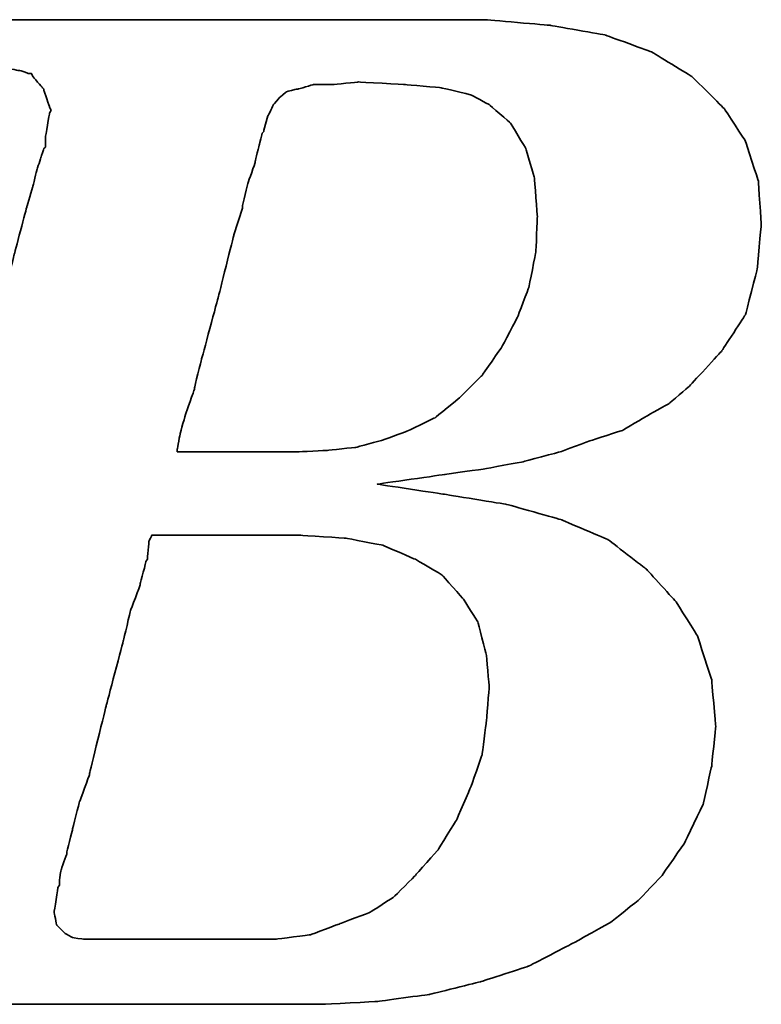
# Model space of a CAD drawing. Header units: millimetres. Extents: x 4 to 414, y 108 to 241.
# Tile 31 of 52: x 306.87 to 308.83, y 141.71 to 144.31. Entities that reach past the tile are written whole.
import ezdxf

# ---------------------------------------------------------------- set-up
doc = ezdxf.new("R2010")
doc.units = ezdxf.units.MM
doc.header["$LTSCALE"] = 0.15
doc.layers.add('DIM', color=4, linetype='CONTINUOUS')
doc.layers.add('layer 1', color=7, linetype='CONTINUOUS')

# ---------------------------------------------------------------- blocks, each defined once
blk = doc.blocks.new('TBI MOTION logo(完整正式版)')
at = {"layer": 'layer 1', "color": 22, "lineweight": 35}
for points, knots in [([(-64.65375, -6.86375), (-64.65375, -6.86375), (-64.84375, -7.29625), (-64.84375, -7.29625), (-64.84375, -7.29625), (-64.84375, -7.29625), (-64.86875, -7.34375), (-64.86875, -7.34375), (-64.86875, -7.34375), (-64.86875, -7.34375), (-64.86875, -7.36875), (-64.86875, -7.36875), (-64.86875, -7.36875), (-64.86875, -7.36875), (-65.15375, -7.65375), (-65.15375, -7.65375), (-65.15375, -7.65375), (-65.15375, -7.65375), (-65.17875, -7.65375), (-65.17875, -7.65375), (-65.17875, -7.65375), (-65.17875, -7.65375), (-65.20375, -7.67875), (-65.20375, -7.67875), (-65.20375, -7.67875), (-65.20375, -7.67875), (-65.58875, -7.87125), (-65.58875, -7.87125), (-65.58875, -7.87125), (-65.58875, -7.87125), (-65.63375, -7.87125), (-65.63375, -7.87125), (-65.63375, -7.87125), (-65.63375, -7.87125), (-65.65875, -7.89375), (-65.65875, -7.89375), (-65.65875, -7.89375), (-65.65875, -7.89375), (-66.09375, -7.94375), (-66.09375, -7.94375), (-66.09375, -7.94375), (-66.09375, -7.94375), (-66.11375, -7.94375), (-66.11375, -7.94375), (-66.11375, -7.94375), (-66.11375, -7.94375), (-66.16375, -7.94375), (-66.16375, -7.94375), (-66.16375, -7.94375), (-66.16375, -7.94375), (-66.30875, -7.94375), (-66.30875, -7.94375), (-66.30875, -7.94375), (-66.30875, -7.94375), (-66.69375, -7.94375), (-66.69375, -7.94375), (-66.69375, -7.94375), (-66.69375, -7.94375), (-67.07375, -7.94375), (-67.07375, -7.94375), (-67.07375, -7.94375), (-67.07375, -7.94375), (-67.12375, -7.94375), (-67.12375, -7.94375), (-67.12375, -7.94375), (-67.12375, -7.94375), (-67.12375, -7.96625), (-67.12375, -7.96625), (-67.12375, -7.96625), (-67.12375, -7.96625), (-67.14875, -7.99125), (-67.14875, -7.99125), (-67.14875, -7.99125), (-67.14875, -7.99125), (-67.24375, -8.34875), (-67.24375, -8.34875), (-67.24375, -8.34875), (-67.24375, -8.34875), (-67.31375, -8.68625), (-67.31375, -8.68625), (-67.31375, -8.68625), (-67.31375, -8.68625), (-67.26875, -8.68625), (-67.26875, -8.68625), (-67.26875, -8.68625), (-67.26875, -8.68625), (-67.07375, -8.68625), (-67.07375, -8.68625), (-67.07375, -8.68625), (-67.07375, -8.68625), (-66.54875, -8.68625), (-66.54875, -8.68625), (-66.54875, -8.68625), (-66.54875, -8.68625), (-65.82625, -8.68625), (-65.82625, -8.68625), (-65.82625, -8.68625), (-65.82625, -8.68625), (-65.01375, -8.68625), (-65.01375, -8.68625), (-65.01375, -8.68625), (-65.01375, -8.68625), (-64.05375, -8.68625), (-64.05375, -8.68625), (-64.05375, -8.68625), (-64.05375, -8.68625), (-62.08375, -8.68625), (-62.08375, -8.68625), (-62.08375, -8.68625), (-62.08375, -8.68625), (-60.06875, -8.68625), (-60.06875, -8.68625), (-60.06875, -8.68625), (-60.06875, -8.68625), (-59.10875, -8.68625), (-59.10875, -8.68625), (-59.10875, -8.68625), (-59.10875, -8.68625), (-58.29375, -8.68625), (-58.29375, -8.68625), (-58.29375, -8.68625), (-58.29375, -8.68625), (-57.57375, -8.68625), (-57.57375, -8.68625), (-57.57375, -8.68625), (-57.57375, -8.68625), (-57.04875, -8.68625), (-57.04875, -8.68625), (-57.04875, -8.68625), (-57.04875, -8.68625), (-56.85375, -8.68625), (-56.85375, -8.68625), (-56.85375, -8.68625), (-56.85375, -8.68625), (-56.70875, -8.68625), (-56.70875, -8.68625), (-56.70875, -8.68625), (-56.70875, -8.68625), (-56.61375, -8.68625), (-56.61375, -8.68625), (-56.61375, -8.68625), (-56.61375, -8.68625), (-56.56875, -8.68625), (-56.56875, -8.68625), (-56.56875, -8.68625), (-56.56875, -8.68625), (-55.65375, -8.63875), (-55.65375, -8.63875), (-55.65375, -8.63875), (-55.65375, -8.63875), (-54.76875, -8.51875), (-54.76875, -8.51875), (-54.76875, -8.51875), (-54.76875, -8.51875), (-53.90375, -8.30375), (-53.90375, -8.30375), (-53.90375, -8.30375), (-53.90375, -8.30375), (-53.08875, -8.03875), (-53.08875, -8.03875), (-53.08875, -8.03875), (-53.08875, -8.03875), (-52.34375, -7.65375), (-52.34375, -7.65375), (-52.34375, -7.65375), (-52.34375, -7.65375), (-51.69875, -7.29625), (-51.69875, -7.29625), (-51.69875, -7.29625), (-51.69875, -7.29625), (-51.21875, -6.91125), (-51.21875, -6.91125), (-51.21875, -6.91125), (-51.21875, -6.91125), (-50.83375, -6.50375), (-50.83375, -6.50375), (-50.83375, -6.50375), (-50.83375, -6.50375), (-50.44875, -5.94875), (-50.44875, -5.94875), (-50.44875, -5.94875), (-50.44875, -5.94875), (-50.13875, -5.30375), (-50.13875, -5.30375), (-50.13875, -5.30375), (-50.13875, -5.30375), (-49.99375, -4.65375), (-49.99375, -4.65375), (-49.99375, -4.65375), (-49.99375, -4.65375), (-49.92375, -3.98375), (-49.92375, -3.98375), (-49.92375, -3.98375), (-49.92375, -3.98375), (-49.99375, -3.19374), (-49.99375, -3.19374), (-49.99375, -3.19374), (-49.99375, -3.19374), (-50.23374, -2.44874), (-50.23374, -2.44874), (-50.23374, -2.44874), (-50.23374, -2.44874), (-50.59375, -1.87374), (-50.59375, -1.87374), (-50.59375, -1.87374), (-50.59375, -1.87374), (-51.09875, -1.31874), (-51.09875, -1.31874), (-51.09875, -1.31874), (-51.09875, -1.31874), (-51.74375, -0.81875), (-51.74375, -0.81875), (-51.74375, -0.81875), (-51.74375, -0.81875), (-52.53875, -0.48125), (-52.53875, -0.48125), (-52.53875, -0.48125), (-52.53875, -0.48125), (-53.47375, -0.21875), (-53.47375, -0.21875), (-53.47375, -0.21875), (-53.47375, -0.21875), (-54.52875, -0.04874), (-54.52875, -0.04874), (-54.52875, -0.04874), (-54.52875, -0.04874), (-55.65375, 0.12125), (-55.65375, 0.12125), (-55.65375, 0.12125), (-55.65375, 0.12125), (-54.50375, 0.28624), (-54.50375, 0.28624), (-54.50375, 0.28624), (-54.50375, 0.28624), (-53.83375, 0.38124), (-53.83375, 0.38124), (-53.83375, 0.38124), (-53.83375, 0.38124), (-53.18375, 0.50125), (-53.18375, 0.50125), (-53.18375, 0.50125), (-53.18375, 0.50125), (-52.55875, 0.66874), (-52.55875, 0.66874), (-52.55875, 0.66874), (-52.55875, 0.66874), (-52.03375, 0.86124), (-52.03375, 0.86124), (-52.03375, 0.86124), (-52.03375, 0.86124), (-51.50374, 1.03124), (-51.50374, 1.03124), (-51.50374, 1.03124), (-51.50374, 1.03124), (-51.09875, 1.27125), (-51.09875, 1.27125), (-51.09875, 1.27125), (-51.09875, 1.27125), (-50.71375, 1.48624), (-50.71375, 1.48624), (-50.71375, 1.48624), (-50.71375, 1.48624), (-50.37625, 1.77625), (-50.37625, 1.77625), (-50.37625, 1.77625), (-50.37625, 1.77625), (-49.82375, 2.37625), (-49.82375, 2.37625), (-49.82375, 2.37625), (-49.82375, 2.37625), (-49.41875, 2.99625), (-49.41875, 2.99625), (-49.41875, 2.99625), (-49.41875, 2.99625), (-49.22375, 3.76625), (-49.22375, 3.76625), (-49.22375, 3.76625), (-49.22375, 3.76625), (-49.15375, 4.50874), (-49.15375, 4.50874), (-49.15375, 4.50874), (-49.15375, 4.50874), (-49.20375, 5.25125), (-49.20375, 5.25125), (-49.20375, 5.25125), (-49.20375, 5.25125), (-49.41875, 5.92625), (-49.41875, 5.92625), (-49.41875, 5.92625), (-49.41875, 5.92625), (-49.77875, 6.47625), (-49.77875, 6.47625), (-49.77875, 6.47625), (-49.77875, 6.47625), (-50.33125, 7.02624), (-50.33125, 7.02624), (-50.33125, 7.02624), (-50.33125, 7.02624), (-51.00125, 7.43625), (-51.00125, 7.43625), (-51.00125, 7.43625), (-51.00125, 7.43625), (-51.79375, 7.72625), (-51.79375, 7.72625), (-51.79375, 7.72625), (-51.79375, 7.72625), (-52.72875, 7.89124), (-52.72875, 7.89124), (-52.72875, 7.89124), (-52.72875, 7.89124), (-53.83375, 7.98625), (-53.83375, 7.98625), (-53.83375, 7.98625), (-53.83375, 7.98625), (-53.92875, 7.98625), (-53.92875, 7.98625), (-53.92875, 7.98625), (-53.92875, 7.98625), (-54.26375, 7.98625), (-54.26375, 7.98625), (-54.26375, 7.98625), (-54.26375, 7.98625), (-54.74375, 7.98625), (-54.74375, 7.98625), (-54.74375, 7.98625), (-54.74375, 7.98625), (-55.36875, 7.98625), (-55.36875, 7.98625), (-55.36875, 7.98625), (-55.36875, 7.98625), (-56.13375, 7.98625), (-56.13375, 7.98625), (-56.13375, 7.98625), (-56.13375, 7.98625), (-56.94875, 7.98625), (-56.94875, 7.98625), (-56.94875, 7.98625), (-56.94875, 7.98625), (-58.77625, 7.98625), (-58.77625, 7.98625), (-58.77625, 7.98625), (-58.77625, 7.98625), (-60.59875, 7.98625), (-60.59875, 7.98625), (-60.59875, 7.98625), (-60.59875, 7.98625), (-61.41375, 7.98625), (-61.41375, 7.98625), (-61.41375, 7.98625), (-61.41375, 7.98625), (-62.17875, 7.98625), (-62.17875, 7.98625), (-62.17875, 7.98625), (-62.17875, 7.98625), (-62.80375, 7.98625), (-62.80375, 7.98625), (-62.80375, 7.98625), (-62.80375, 7.98625), (-63.30625, 7.98625), (-63.30625, 7.98625), (-63.30625, 7.98625), (-63.30625, 7.98625), (-63.57375, 7.98625), (-63.57375, 7.98625), (-63.57375, 7.98625), (-63.57375, 7.98625), (-63.57375, 7.96375), (-63.57375, 7.96375), (-63.57375, 7.96375), (-63.57375, 7.96375), (-63.59875, 7.94125), (-63.59875, 7.94125), (-63.59875, 7.94125), (-63.59875, 7.94125), (-63.69375, 7.55625), (-63.69375, 7.55625), (-63.69375, 7.55625), (-63.69375, 7.55625), (-63.76375, 7.24624), (-63.76375, 7.24624), (-63.76375, 7.24624), (-63.76375, 7.24624), (-63.23875, 7.24624), (-63.23875, 7.24624), (-63.23875, 7.24624), (-63.23875, 7.24624), (-62.75875, 7.24624), (-62.75875, 7.24624), (-62.75875, 7.24624), (-62.75875, 7.24624), (-62.61125, 7.24624), (-62.61125, 7.24624), (-62.61125, 7.24624), (-62.61125, 7.24624), (-62.56625, 7.24624), (-62.56625, 7.24624), (-62.56625, 7.24624), (-62.56625, 7.24624), (-62.22875, 7.24624), (-62.22875, 7.24624), (-62.22875, 7.24624), (-62.22875, 7.24624), (-62.20375, 7.24624), (-62.20375, 7.24624), (-62.20375, 7.24624), (-62.20375, 7.24624), (-62.17875, 7.21875), (-62.17875, 7.21875), (-62.17875, 7.21875), (-62.17875, 7.21875), (-61.96375, 7.17125), (-61.96375, 7.17125), (-61.96375, 7.17125), (-61.96375, 7.17125), (-61.72375, 7.12624), (-61.72375, 7.12624), (-61.72375, 7.12624), (-61.72375, 7.12624), (-61.70375, 7.12624), (-61.70375, 7.12624), (-61.70375, 7.12624), (-61.70375, 7.12624), (-61.55875, 7.07624), (-61.55875, 7.07624), (-61.55875, 7.07624), (-61.55875, 7.07624), (-61.50875, 7.07624), (-61.50875, 7.07624), (-61.50875, 7.07624), (-61.50875, 7.07624), (-61.48375, 7.02624), (-61.48375, 7.02624), (-61.48375, 7.02624), (-61.48375, 7.02624), (-61.31875, 6.83375), (-61.31875, 6.83375), (-61.31875, 6.83375), (-61.31875, 6.83375), (-61.29375, 6.81125), (-61.29375, 6.81125), (-61.29375, 6.81125), (-61.29375, 6.81125), (-61.29375, 6.78625), (-61.29375, 6.78625), (-61.29375, 6.78625), (-61.29375, 6.78625), (-61.19875, 6.50124), (-61.19875, 6.50124), (-61.19875, 6.50124), (-61.19875, 6.50124), (-61.17375, 6.45124), (-61.17375, 6.45124), (-61.17375, 6.45124), (-61.17375, 6.45124), (-61.19875, 6.40625), (-61.19875, 6.40625), (-61.19875, 6.40625), (-61.19875, 6.40625), (-61.26875, 5.99624), (-61.26875, 5.99624), (-61.26875, 5.99624), (-61.26875, 5.99624), (-61.26875, 5.85125), (-61.26875, 5.85125), (-61.26875, 5.85125), (-61.26875, 5.85125), (-61.26875, 5.82625), (-61.26875, 5.82625), (-61.26875, 5.82625), (-61.26875, 5.82625), (-61.29375, 5.80625), (-61.29375, 5.80625), (-61.29375, 5.80625), (-61.29375, 5.80625), (-61.34125, 5.66125), (-61.34125, 5.66125), (-61.34125, 5.66125), (-61.34125, 5.66125), (-61.41375, 5.44625), (-61.41375, 5.44625), (-61.41375, 5.44625), (-61.41375, 5.44625), (-61.48375, 5.15625), (-61.48375, 5.15625), (-61.48375, 5.15625), (-61.48375, 5.15625), (-61.58375, 4.82124), (-61.58375, 4.82124), (-61.58375, 4.82124), (-61.58375, 4.82124), (-61.79875, 4.00375), (-61.79875, 4.00375), (-61.79875, 4.00375), (-61.79875, 4.00375), (-62.05875, 2.99625), (-62.05875, 2.99625), (-62.05875, 2.99625), (-62.05875, 2.99625), (-62.34875, 1.91625), (-62.34875, 1.91625), (-62.34875, 1.91625), (-62.34875, 1.91625), (-62.97375, -0.41124), (-62.97375, -0.41124), (-62.97375, -0.41124), (-62.97375, -0.41124), (-63.59875, -2.75875), (-63.59875, -2.75875), (-63.59875, -2.75875), (-63.59875, -2.75875), (-63.88375, -3.86374), (-63.88375, -3.86374), (-63.88375, -3.86374), (-63.88375, -3.86374), (-64.14875, -4.82374), (-64.14875, -4.82374), (-64.14875, -4.82374), (-64.14875, -4.82374), (-64.36375, -5.64125), (-64.36375, -5.64125), (-64.36375, -5.64125), (-64.36375, -5.64125), (-64.43625, -5.97625), (-64.43625, -5.97625), (-64.43625, -5.97625), (-64.43625, -5.97625), (-64.50875, -6.28625), (-64.50875, -6.28625), (-64.50875, -6.28625), (-64.50875, -6.28625), (-64.50875, -6.30875), (-64.50875, -6.30875), (-64.50875, -6.30875), (-64.50875, -6.30875), (-64.57875, -6.50375), (-64.57875, -6.50375), (-64.57875, -6.50375), (-64.57875, -6.50375), (-64.62875, -6.69625), (-64.62875, -6.69625), (-64.62875, -6.69625), (-64.62875, -6.69625), (-64.62875, -6.76875), (-64.62875, -6.76875), (-64.62875, -6.76875), (-64.62875, -6.76875), (-64.62875, -6.81375), (-64.62875, -6.81375), (-64.62875, -6.81375), (-64.62875, -6.81375), (-64.62875, -6.83875), (-64.62875, -6.83875), (-64.62875, -6.83875), (-64.62875, -6.83875), (-64.65375, -6.86375), (-64.65375, -6.86375)], [0, 0, 0, 0, 0.00719424, 0.00719424, 0.00719424, 0.00719425, 0.01438849, 0.01438849, 0.01438849, 0.0143885, 0.02158273, 0.02158273, 0.02158273, 0.02158274, 0.02877698, 0.02877698, 0.02877698, 0.02877699, 0.03597122, 0.03597122, 0.03597122, 0.03597123, 0.04316547, 0.04316547, 0.04316547, 0.04316548, 0.05035971, 0.05035971, 0.05035971, 0.05035972, 0.05755396, 0.05755396, 0.05755396, 0.05755397, 0.0647482, 0.0647482, 0.0647482, 0.06474821, 0.07194245, 0.07194245, 0.07194245, 0.07194246, 0.07913669, 0.07913669, 0.07913669, 0.0791367, 0.08633094, 0.08633094, 0.08633094, 0.08633095, 0.09352518, 0.09352518, 0.09352518, 0.09352519, 0.10071942, 0.10071942, 0.10071942, 0.10071943, 0.10791367, 0.10791367, 0.10791367, 0.10791368, 0.11510791, 0.11510791, 0.11510791, 0.11510792, 0.12230216, 0.12230216, 0.12230216, 0.12230217, 0.1294964, 0.1294964, 0.1294964, 0.12949641, 0.13669065, 0.13669065, 0.13669065, 0.13669066, 0.14388489, 0.14388489, 0.14388489, 0.1438849, 0.15107914, 0.15107914, 0.15107914, 0.15107915, 0.15827338, 0.15827338, 0.15827338, 0.15827339, 0.16546763, 0.16546763, 0.16546763, 0.16546764, 0.17266187, 0.17266187, 0.17266187, 0.17266188, 0.17985612, 0.17985612, 0.17985612, 0.17985613, 0.18705036, 0.18705036, 0.18705036, 0.18705037, 0.1942446, 0.1942446, 0.1942446, 0.19424461, 0.20143885, 0.20143885, 0.20143885, 0.20143886, 0.20863309, 0.20863309, 0.20863309, 0.2086331, 0.21582734, 0.21582734, 0.21582734, 0.21582735, 0.22302158, 0.22302158, 0.22302158, 0.22302159, 0.23021583, 0.23021583, 0.23021583, 0.23021584, 0.23741007, 0.23741007, 0.23741007, 0.23741008, 0.24460432, 0.24460432, 0.24460432, 0.24460433, 0.25179856, 0.25179856, 0.25179856, 0.25179857, 0.25899281, 0.25899281, 0.25899281, 0.25899282, 0.26618705, 0.26618705, 0.26618705, 0.26618706, 0.27338129, 0.27338129, 0.27338129, 0.2733813, 0.28057554, 0.28057554, 0.28057554, 0.28057555, 0.28776978, 0.28776978, 0.28776978, 0.28776979, 0.29496403, 0.29496403, 0.29496403, 0.29496404, 0.30215827, 0.30215827, 0.30215827, 0.30215828, 0.30935252, 0.30935252, 0.30935252, 0.30935253, 0.31654676, 0.31654676, 0.31654676, 0.31654677, 0.32374101, 0.32374101, 0.32374101, 0.32374102, 0.33093525, 0.33093525, 0.33093525, 0.33093526, 0.3381295, 0.3381295, 0.3381295, 0.33812951, 0.34532374, 0.34532374, 0.34532374, 0.34532375, 0.35251799, 0.35251799, 0.35251799, 0.352518, 0.35971223, 0.35971223, 0.35971223, 0.35971224, 0.36690647, 0.36690647, 0.36690647, 0.36690648, 0.37410072, 0.37410072, 0.37410072, 0.37410073, 0.38129496, 0.38129496, 0.38129496, 0.38129497, 0.38848921, 0.38848921, 0.38848921, 0.38848922, 0.39568345, 0.39568345, 0.39568345, 0.39568346, 0.4028777, 0.4028777, 0.4028777, 0.40287771, 0.41007194, 0.41007194, 0.41007194, 0.41007195, 0.41726619, 0.41726619, 0.41726619, 0.4172662, 0.42446043, 0.42446043, 0.42446043, 0.42446044, 0.43165468, 0.43165468, 0.43165468, 0.43165469, 0.43884892, 0.43884892, 0.43884892, 0.43884893, 0.44604317, 0.44604317, 0.44604317, 0.44604318, 0.45323741, 0.45323741, 0.45323741, 0.45323742, 0.46043165, 0.46043165, 0.46043165, 0.46043166, 0.4676259, 0.4676259, 0.4676259, 0.46762591, 0.47482014, 0.47482014, 0.47482014, 0.47482015, 0.48201439, 0.48201439, 0.48201439, 0.4820144, 0.48920863, 0.48920863, 0.48920863, 0.48920864, 0.49640288, 0.49640288, 0.49640288, 0.49640289, 0.50359712, 0.50359712, 0.50359712, 0.50359713, 0.51079137, 0.51079137, 0.51079137, 0.51079138, 0.51798561, 0.51798561, 0.51798561, 0.51798562, 0.52517986, 0.52517986, 0.52517986, 0.52517987, 0.5323741, 0.5323741, 0.5323741, 0.53237411, 0.53956835, 0.53956835, 0.53956835, 0.53956836, 0.54676259, 0.54676259, 0.54676259, 0.5467626, 0.55395683, 0.55395683, 0.55395683, 0.55395684, 0.56115108, 0.56115108, 0.56115108, 0.56115109, 0.56834532, 0.56834532, 0.56834532, 0.56834533, 0.57553957, 0.57553957, 0.57553957, 0.57553958, 0.58273381, 0.58273381, 0.58273381, 0.58273382, 0.58992806, 0.58992806, 0.58992806, 0.58992807, 0.5971223, 0.5971223, 0.5971223, 0.59712231, 0.60431655, 0.60431655, 0.60431655, 0.60431656, 0.61151079, 0.61151079, 0.61151079, 0.6115108, 0.61870504, 0.61870504, 0.61870504, 0.61870505, 0.62589928, 0.62589928, 0.62589928, 0.62589929, 0.63309353, 0.63309353, 0.63309353, 0.63309354, 0.64028777, 0.64028777, 0.64028777, 0.64028778, 0.64748201, 0.64748201, 0.64748201, 0.64748202, 0.65467626, 0.65467626, 0.65467626, 0.65467627, 0.6618705, 0.6618705, 0.6618705, 0.66187051, 0.66906475, 0.66906475, 0.66906475, 0.66906476, 0.67625899, 0.67625899, 0.67625899, 0.676259, 0.68345324, 0.68345324, 0.68345324, 0.68345325, 0.69064748, 0.69064748, 0.69064748, 0.69064749, 0.69784173, 0.69784173, 0.69784173, 0.69784174, 0.70503597, 0.70503597, 0.70503597, 0.70503598, 0.71223022, 0.71223022, 0.71223022, 0.71223023, 0.71942446, 0.71942446, 0.71942446, 0.71942447, 0.72661871, 0.72661871, 0.72661871, 0.72661872, 0.73381295, 0.73381295, 0.73381295, 0.73381296, 0.74100719, 0.74100719, 0.74100719, 0.7410072, 0.74820144, 0.74820144, 0.74820144, 0.74820145, 0.75539568, 0.75539568, 0.75539568, 0.75539569, 0.76258993, 0.76258993, 0.76258993, 0.76258994, 0.76978417, 0.76978417, 0.76978417, 0.76978418, 0.77697842, 0.77697842, 0.77697842, 0.77697843, 0.78417266, 0.78417266, 0.78417266, 0.78417267, 0.79136691, 0.79136691, 0.79136691, 0.79136692, 0.79856115, 0.79856115, 0.79856115, 0.79856116, 0.8057554, 0.8057554, 0.8057554, 0.80575541, 0.81294964, 0.81294964, 0.81294964, 0.81294965, 0.82014388, 0.82014388, 0.82014388, 0.82014389, 0.82733813, 0.82733813, 0.82733813, 0.82733814, 0.83453237, 0.83453237, 0.83453237, 0.83453238, 0.84172662, 0.84172662, 0.84172662, 0.84172663, 0.84892086, 0.84892086, 0.84892086, 0.84892087, 0.85611511, 0.85611511, 0.85611511, 0.85611512, 0.86330935, 0.86330935, 0.86330935, 0.86330936, 0.8705036, 0.8705036, 0.8705036, 0.87050361, 0.87769784, 0.87769784, 0.87769784, 0.87769785, 0.88489209, 0.88489209, 0.88489209, 0.8848921, 0.89208633, 0.89208633, 0.89208633, 0.89208634, 0.89928058, 0.89928058, 0.89928058, 0.89928059, 0.90647482, 0.90647482, 0.90647482, 0.90647483, 0.91366906, 0.91366906, 0.91366906, 0.91366907, 0.92086331, 0.92086331, 0.92086331, 0.92086332, 0.92805755, 0.92805755, 0.92805755, 0.92805756, 0.9352518, 0.9352518, 0.9352518, 0.93525181, 0.94244604, 0.94244604, 0.94244604, 0.94244605, 0.94964029, 0.94964029, 0.94964029, 0.9496403, 0.95683453, 0.95683453, 0.95683453, 0.95683454, 0.96402878, 0.96402878, 0.96402878, 0.96402879, 0.97122302, 0.97122302, 0.97122302, 0.97122303, 0.97841727, 0.97841727, 0.97841727, 0.97841728, 0.98561151, 0.98561151, 0.98561151, 0.98561152, 0.99280576, 0.99280576, 0.99280576, 0.99280577, 1, 1, 1, 1]), ([(-57.50375, 6.35625), (-57.50375, 6.35625), (-57.57375, 6.11625), (-57.57375, 6.11625), (-57.57375, 6.11625), (-57.57375, 6.11625), (-57.57375, 6.09125), (-57.57375, 6.09125), (-57.57375, 6.09125), (-57.57375, 6.09125), (-57.59875, 6.06625), (-57.59875, 6.06625), (-57.59875, 6.06625), (-57.59875, 6.06625), (-57.64875, 5.87625), (-57.64875, 5.87625), (-57.64875, 5.87625), (-57.64875, 5.87625), (-57.71875, 5.58875), (-57.71875, 5.58875), (-57.71875, 5.58875), (-57.71875, 5.58875), (-57.71875, 5.56625), (-57.71875, 5.56625), (-57.71875, 5.56625), (-57.71875, 5.56625), (-57.83875, 5.23125), (-57.83875, 5.23125), (-57.83875, 5.23125), (-57.83875, 5.23125), (-57.93625, 4.82124), (-57.93625, 4.82124), (-57.93625, 4.82124), (-57.93625, 4.82124), (-57.93625, 4.79624), (-57.93625, 4.79624), (-57.93625, 4.79624), (-57.93625, 4.79624), (-58.07875, 4.34125), (-58.07875, 4.34125), (-58.07875, 4.34125), (-58.07875, 4.34125), (-58.34375, 3.28625), (-58.34375, 3.28625), (-58.34375, 3.28625), (-58.34375, 3.28625), (-58.62875, 2.23124), (-58.62875, 2.23124), (-58.62875, 2.23124), (-58.62875, 2.23124), (-58.74875, 1.75125), (-58.74875, 1.75125), (-58.74875, 1.75125), (-58.74875, 1.75125), (-58.74875, 1.72625), (-58.74875, 1.72625), (-58.74875, 1.72625), (-58.74875, 1.72625), (-58.89375, 1.31625), (-58.89375, 1.31625), (-58.89375, 1.31625), (-58.89375, 1.31625), (-58.98875, 0.98124), (-58.98875, 0.98124), (-58.98875, 0.98124), (-58.98875, 0.98124), (-59.03875, 0.71625), (-59.03875, 0.71625), (-59.03875, 0.71625), (-59.03875, 0.71625), (-59.03875, 0.66874), (-59.03875, 0.66874), (-59.03875, 0.66874), (-59.03875, 0.66874), (-58.91875, 0.66874), (-58.91875, 0.66874), (-58.91875, 0.66874), (-58.91875, 0.66874), (-58.53375, 0.66874), (-58.53375, 0.66874), (-58.53375, 0.66874), (-58.53375, 0.66874), (-58.10375, 0.66874), (-58.10375, 0.66874), (-58.10375, 0.66874), (-58.10375, 0.66874), (-57.66875, 0.66874), (-57.66875, 0.66874), (-57.66875, 0.66874), (-57.66875, 0.66874), (-57.33375, 0.66874), (-57.33375, 0.66874), (-57.33375, 0.66874), (-57.33375, 0.66874), (-57.09375, 0.66874), (-57.09375, 0.66874), (-57.09375, 0.66874), (-57.09375, 0.66874), (-56.99875, 0.66874), (-56.99875, 0.66874), (-56.99875, 0.66874), (-56.99875, 0.66874), (-56.49375, 0.69374), (-56.49375, 0.69374), (-56.49375, 0.69374), (-56.49375, 0.69374), (-56.01375, 0.74374), (-56.01375, 0.74374), (-56.01375, 0.74374), (-56.01375, 0.74374), (-55.58375, 0.86124), (-55.58375, 0.86124), (-55.58375, 0.86124), (-55.58375, 0.86124), (-55.17375, 1.00624), (-55.17375, 1.00624), (-55.17375, 1.00624), (-55.17375, 1.00624), (-54.67375, 1.24625), (-54.67375, 1.24625), (-54.67375, 1.24625), (-54.67375, 1.24625), (-54.26375, 1.58124), (-54.26375, 1.58124), (-54.26375, 1.58124), (-54.26375, 1.58124), (-53.87875, 1.96374), (-53.87875, 1.96374), (-53.87875, 1.96374), (-53.87875, 1.96374), (-53.54375, 2.44625), (-53.54375, 2.44625), (-53.54375, 2.44625), (-53.54375, 2.44625), (-53.27875, 2.95125), (-53.27875, 2.95125), (-53.27875, 2.95125), (-53.27875, 2.95125), (-53.08875, 3.45124), (-53.08875, 3.45124), (-53.08875, 3.45124), (-53.08875, 3.45124), (-52.96875, 4.05124), (-52.96875, 4.05124), (-52.96875, 4.05124), (-52.96875, 4.05124), (-52.94375, 4.65125), (-52.94375, 4.65125), (-52.94375, 4.65125), (-52.94375, 4.65125), (-52.99375, 5.30125), (-52.99375, 5.30125), (-52.99375, 5.30125), (-52.99375, 5.30125), (-53.13875, 5.80625), (-53.13875, 5.80625), (-53.13875, 5.80625), (-53.13875, 5.80625), (-53.39875, 6.23625), (-53.39875, 6.23625), (-53.39875, 6.23625), (-53.39875, 6.23625), (-53.75875, 6.54875), (-53.75875, 6.54875), (-53.75875, 6.54875), (-53.75875, 6.54875), (-54.07375, 6.71625), (-54.07375, 6.71625), (-54.07375, 6.71625), (-54.07375, 6.71625), (-54.57375, 6.83375), (-54.57375, 6.83375), (-54.57375, 6.83375), (-54.57375, 6.83375), (-55.17375, 6.88625), (-55.17375, 6.88625), (-55.17375, 6.88625), (-55.17375, 6.88625), (-55.96875, 6.93125), (-55.96875, 6.93125), (-55.96875, 6.93125), (-55.96875, 6.93125), (-56.39875, 6.88625), (-56.39875, 6.88625), (-56.39875, 6.88625), (-56.39875, 6.88625), (-56.42125, 6.88625), (-56.42125, 6.88625), (-56.42125, 6.88625), (-56.42125, 6.88625), (-56.73375, 6.88625), (-56.73375, 6.88625), (-56.73375, 6.88625), (-56.73375, 6.88625), (-56.99875, 6.81125), (-56.99875, 6.81125), (-56.99875, 6.81125), (-56.99875, 6.81125), (-57.02375, 6.81125), (-57.02375, 6.81125), (-57.02375, 6.81125), (-57.02375, 6.81125), (-57.18875, 6.76625), (-57.18875, 6.76625), (-57.18875, 6.76625), (-57.18875, 6.76625), (-57.30875, 6.66625), (-57.30875, 6.66625), (-57.30875, 6.66625), (-57.30875, 6.66625), (-57.40875, 6.54875), (-57.40875, 6.54875), (-57.40875, 6.54875), (-57.40875, 6.54875), (-57.50375, 6.35625), (-57.50375, 6.35625)], [0, 0, 0, 0, 0.01851852, 0.01851852, 0.01851852, 0.01851853, 0.03703704, 0.03703704, 0.03703704, 0.03703705, 0.05555556, 0.05555556, 0.05555556, 0.05555557, 0.07407407, 0.07407407, 0.07407407, 0.07407408, 0.09259259, 0.09259259, 0.09259259, 0.0925926, 0.11111111, 0.11111111, 0.11111111, 0.11111112, 0.12962963, 0.12962963, 0.12962963, 0.12962964, 0.14814815, 0.14814815, 0.14814815, 0.14814816, 0.16666667, 0.16666667, 0.16666667, 0.16666668, 0.18518519, 0.18518519, 0.18518519, 0.1851852, 0.2037037, 0.2037037, 0.2037037, 0.20370371, 0.22222222, 0.22222222, 0.22222222, 0.22222223, 0.24074074, 0.24074074, 0.24074074, 0.24074075, 0.25925926, 0.25925926, 0.25925926, 0.25925927, 0.27777778, 0.27777778, 0.27777778, 0.27777779, 0.2962963, 0.2962963, 0.2962963, 0.29629631, 0.31481481, 0.31481481, 0.31481481, 0.31481482, 0.33333333, 0.33333333, 0.33333333, 0.33333334, 0.35185185, 0.35185185, 0.35185185, 0.35185186, 0.37037037, 0.37037037, 0.37037037, 0.37037038, 0.38888889, 0.38888889, 0.38888889, 0.3888889, 0.40740741, 0.40740741, 0.40740741, 0.40740742, 0.42592593, 0.42592593, 0.42592593, 0.42592594, 0.44444444, 0.44444444, 0.44444444, 0.44444445, 0.46296296, 0.46296296, 0.46296296, 0.46296297, 0.48148148, 0.48148148, 0.48148148, 0.48148149, 0.5, 0.5, 0.5, 0.50000001, 0.51851852, 0.51851852, 0.51851852, 0.51851853, 0.53703704, 0.53703704, 0.53703704, 0.53703705, 0.55555556, 0.55555556, 0.55555556, 0.55555557, 0.57407407, 0.57407407, 0.57407407, 0.57407408, 0.59259259, 0.59259259, 0.59259259, 0.5925926, 0.61111111, 0.61111111, 0.61111111, 0.61111112, 0.62962963, 0.62962963, 0.62962963, 0.62962964, 0.64814815, 0.64814815, 0.64814815, 0.64814816, 0.66666667, 0.66666667, 0.66666667, 0.66666668, 0.68518519, 0.68518519, 0.68518519, 0.6851852, 0.7037037, 0.7037037, 0.7037037, 0.70370371, 0.72222222, 0.72222222, 0.72222222, 0.72222223, 0.74074074, 0.74074074, 0.74074074, 0.74074075, 0.75925926, 0.75925926, 0.75925926, 0.75925927, 0.77777778, 0.77777778, 0.77777778, 0.77777779, 0.7962963, 0.7962963, 0.7962963, 0.79629631, 0.81481481, 0.81481481, 0.81481481, 0.81481482, 0.83333333, 0.83333333, 0.83333333, 0.83333334, 0.85185185, 0.85185185, 0.85185185, 0.85185186, 0.87037037, 0.87037037, 0.87037037, 0.87037038, 0.88888889, 0.88888889, 0.88888889, 0.8888889, 0.90740741, 0.90740741, 0.90740741, 0.90740742, 0.92592593, 0.92592593, 0.92592593, 0.92592594, 0.94444444, 0.94444444, 0.94444444, 0.94444445, 0.96296296, 0.96296296, 0.96296296, 0.96296297, 0.98148148, 0.98148148, 0.98148148, 0.98148149, 1, 1, 1, 1]), ([(-61.03125, -6.57375), (-61.03125, -6.57375), (-61.03125, -6.67125), (-61.03125, -6.67125), (-61.03125, -6.67125), (-61.03125, -6.67125), (-61.05375, -6.69625), (-61.05375, -6.69625), (-61.05375, -6.69625), (-61.05375, -6.69625), (-61.12375, -7.12875), (-61.12375, -7.12875), (-61.12375, -7.12875), (-61.12375, -7.12875), (-61.07875, -7.34375), (-61.07875, -7.34375), (-61.07875, -7.34375), (-61.07875, -7.34375), (-60.93375, -7.48875), (-60.93375, -7.48875), (-60.93375, -7.48875), (-60.93375, -7.48875), (-60.81375, -7.55625), (-60.81375, -7.55625), (-60.81375, -7.55625), (-60.81375, -7.55625), (-60.62375, -7.58375), (-60.62375, -7.58375), (-60.62375, -7.58375), (-60.62375, -7.58375), (-60.30875, -7.58375), (-60.30875, -7.58375), (-60.30875, -7.58375), (-60.30875, -7.58375), (-59.97375, -7.58375), (-59.97375, -7.58375), (-59.97375, -7.58375), (-59.97375, -7.58375), (-59.87875, -7.58375), (-59.87875, -7.58375), (-59.87875, -7.58375), (-59.87875, -7.58375), (-59.63625, -7.58375), (-59.63625, -7.58375), (-59.63625, -7.58375), (-59.63625, -7.58375), (-58.96875, -7.58375), (-58.96875, -7.58375), (-58.96875, -7.58375), (-58.96875, -7.58375), (-58.29375, -7.58375), (-58.29375, -7.58375), (-58.29375, -7.58375), (-58.29375, -7.58375), (-58.05375, -7.58375), (-58.05375, -7.58375), (-58.05375, -7.58375), (-58.05375, -7.58375), (-57.98375, -7.58375), (-57.98375, -7.58375), (-57.98375, -7.58375), (-57.98375, -7.58375), (-57.35875, -7.58375), (-57.35875, -7.58375), (-57.35875, -7.58375), (-57.35875, -7.58375), (-56.78375, -7.50875), (-56.78375, -7.50875), (-56.78375, -7.50875), (-56.78375, -7.50875), (-56.27875, -7.31875), (-56.27875, -7.31875), (-56.27875, -7.31875), (-56.27875, -7.31875), (-55.77375, -7.12875), (-55.77375, -7.12875), (-55.77375, -7.12875), (-55.77375, -7.12875), (-55.36875, -6.86375), (-55.36875, -6.86375), (-55.36875, -6.86375), (-55.36875, -6.86375), (-55.00875, -6.50375), (-55.00875, -6.50375), (-55.00875, -6.50375), (-55.00875, -6.50375), (-54.62375, -6.06875), (-54.62375, -6.06875), (-54.62375, -6.06875), (-54.62375, -6.06875), (-54.31375, -5.56875), (-54.31375, -5.56875), (-54.31375, -5.56875), (-54.31375, -5.56875), (-54.07375, -5.01625), (-54.07375, -5.01625), (-54.07375, -5.01625), (-54.07375, -5.01625), (-53.87875, -4.46374), (-53.87875, -4.46374), (-53.87875, -4.46374), (-53.87875, -4.46374), (-53.80875, -3.91375), (-53.80875, -3.91375), (-53.80875, -3.91375), (-53.80875, -3.91375), (-53.75875, -3.31375), (-53.75875, -3.31375), (-53.75875, -3.31375), (-53.75875, -3.31375), (-53.80875, -2.75875), (-53.80875, -2.75875), (-53.80875, -2.75875), (-53.80875, -2.75875), (-53.95375, -2.20875), (-53.95375, -2.20875), (-53.95375, -2.20875), (-53.95375, -2.20875), (-54.19375, -1.82625), (-54.19375, -1.82625), (-54.19375, -1.82625), (-54.19375, -1.82625), (-54.55375, -1.41875), (-54.55375, -1.41875), (-54.55375, -1.41875), (-54.55375, -1.41875), (-55.00875, -1.15125), (-55.00875, -1.15125), (-55.00875, -1.15125), (-55.00875, -1.15125), (-55.56125, -0.91375), (-55.56125, -0.91375), (-55.56125, -0.91375), (-55.56125, -0.91375), (-56.18125, -0.79375), (-56.18125, -0.79375), (-56.18125, -0.79375), (-56.18125, -0.79375), (-56.94875, -0.74374), (-56.94875, -0.74374), (-56.94875, -0.74374), (-56.94875, -0.74374), (-56.99875, -0.74374), (-56.99875, -0.74374), (-56.99875, -0.74374), (-56.99875, -0.74374), (-57.09375, -0.74374), (-57.09375, -0.74374), (-57.09375, -0.74374), (-57.09375, -0.74374), (-57.38375, -0.74374), (-57.38375, -0.74374), (-57.38375, -0.74374), (-57.38375, -0.74374), (-57.76875, -0.74374), (-57.76875, -0.74374), (-57.76875, -0.74374), (-57.76875, -0.74374), (-58.24625, -0.74374), (-58.24625, -0.74374), (-58.24625, -0.74374), (-58.24625, -0.74374), (-58.72875, -0.74374), (-58.72875, -0.74374), (-58.72875, -0.74374), (-58.72875, -0.74374), (-59.20875, -0.74374), (-59.20875, -0.74374), (-59.20875, -0.74374), (-59.20875, -0.74374), (-59.46875, -0.74374), (-59.46875, -0.74374), (-59.46875, -0.74374), (-59.46875, -0.74374), (-59.51625, -0.83875), (-59.51625, -0.83875), (-59.51625, -0.83875), (-59.51625, -0.83875), (-59.54375, -1.15125), (-59.54375, -1.15125), (-59.54375, -1.15125), (-59.54375, -1.15125), (-59.56375, -1.17874), (-59.56375, -1.17874), (-59.56375, -1.17874), (-59.56375, -1.17874), (-59.66375, -1.55875), (-59.66375, -1.55875), (-59.66375, -1.55875), (-59.66375, -1.55875), (-59.66375, -1.58375), (-59.66375, -1.58375), (-59.66375, -1.58375), (-59.66375, -1.58375), (-59.82875, -2.01874), (-59.82875, -2.01874), (-59.82875, -2.01874), (-59.82875, -2.01874), (-59.94875, -2.52125), (-59.94875, -2.52125), (-59.94875, -2.52125), (-59.94875, -2.52125), (-60.23875, -3.62375), (-60.23875, -3.62375), (-60.23875, -3.62375), (-60.23875, -3.62375), (-60.52375, -4.77624), (-60.52375, -4.77624), (-60.52375, -4.77624), (-60.52375, -4.77624), (-60.52375, -4.79874), (-60.52375, -4.79874), (-60.52375, -4.79874), (-60.52375, -4.79874), (-60.69125, -5.25375), (-60.69125, -5.25375), (-60.69125, -5.25375), (-60.69125, -5.25375), (-60.81375, -5.73625), (-60.81375, -5.73625), (-60.81375, -5.73625), (-60.81375, -5.73625), (-60.90875, -6.11875), (-60.90875, -6.11875), (-60.90875, -6.11875), (-60.90875, -6.11875), (-60.90875, -6.14375), (-60.90875, -6.14375), (-60.90875, -6.14375), (-60.90875, -6.14375), (-61.00375, -6.40875), (-61.00375, -6.40875), (-61.00375, -6.40875), (-61.00375, -6.40875), (-61.03125, -6.57375), (-61.03125, -6.57375)], [0, 0, 0, 0, 0.01694915, 0.01694915, 0.01694915, 0.01694916, 0.03389831, 0.03389831, 0.03389831, 0.03389832, 0.05084746, 0.05084746, 0.05084746, 0.05084747, 0.06779661, 0.06779661, 0.06779661, 0.06779662, 0.08474576, 0.08474576, 0.08474576, 0.08474577, 0.10169492, 0.10169492, 0.10169492, 0.10169493, 0.11864407, 0.11864407, 0.11864407, 0.11864408, 0.13559322, 0.13559322, 0.13559322, 0.13559323, 0.15254237, 0.15254237, 0.15254237, 0.15254238, 0.16949153, 0.16949153, 0.16949153, 0.16949154, 0.18644068, 0.18644068, 0.18644068, 0.18644069, 0.20338983, 0.20338983, 0.20338983, 0.20338984, 0.22033898, 0.22033898, 0.22033898, 0.22033899, 0.23728814, 0.23728814, 0.23728814, 0.23728815, 0.25423729, 0.25423729, 0.25423729, 0.2542373, 0.27118644, 0.27118644, 0.27118644, 0.27118645, 0.28813559, 0.28813559, 0.28813559, 0.2881356, 0.30508475, 0.30508475, 0.30508475, 0.30508476, 0.3220339, 0.3220339, 0.3220339, 0.32203391, 0.33898305, 0.33898305, 0.33898305, 0.33898306, 0.3559322, 0.3559322, 0.3559322, 0.35593221, 0.37288136, 0.37288136, 0.37288136, 0.37288137, 0.38983051, 0.38983051, 0.38983051, 0.38983052, 0.40677966, 0.40677966, 0.40677966, 0.40677967, 0.42372881, 0.42372881, 0.42372881, 0.42372882, 0.44067797, 0.44067797, 0.44067797, 0.44067798, 0.45762712, 0.45762712, 0.45762712, 0.45762713, 0.47457627, 0.47457627, 0.47457627, 0.47457628, 0.49152542, 0.49152542, 0.49152542, 0.49152543, 0.50847458, 0.50847458, 0.50847458, 0.50847459, 0.52542373, 0.52542373, 0.52542373, 0.52542374, 0.54237288, 0.54237288, 0.54237288, 0.54237289, 0.55932203, 0.55932203, 0.55932203, 0.55932204, 0.57627119, 0.57627119, 0.57627119, 0.5762712, 0.59322034, 0.59322034, 0.59322034, 0.59322035, 0.61016949, 0.61016949, 0.61016949, 0.6101695, 0.62711864, 0.62711864, 0.62711864, 0.62711865, 0.6440678, 0.6440678, 0.6440678, 0.64406781, 0.66101695, 0.66101695, 0.66101695, 0.66101696, 0.6779661, 0.6779661, 0.6779661, 0.67796611, 0.69491525, 0.69491525, 0.69491525, 0.69491526, 0.71186441, 0.71186441, 0.71186441, 0.71186442, 0.72881356, 0.72881356, 0.72881356, 0.72881357, 0.74576271, 0.74576271, 0.74576271, 0.74576272, 0.76271186, 0.76271186, 0.76271186, 0.76271187, 0.77966102, 0.77966102, 0.77966102, 0.77966103, 0.79661017, 0.79661017, 0.79661017, 0.79661018, 0.81355932, 0.81355932, 0.81355932, 0.81355933, 0.83050847, 0.83050847, 0.83050847, 0.83050848, 0.84745763, 0.84745763, 0.84745763, 0.84745764, 0.86440678, 0.86440678, 0.86440678, 0.86440679, 0.88135593, 0.88135593, 0.88135593, 0.88135594, 0.89830508, 0.89830508, 0.89830508, 0.89830509, 0.91525424, 0.91525424, 0.91525424, 0.91525425, 0.93220339, 0.93220339, 0.93220339, 0.9322034, 0.94915254, 0.94915254, 0.94915254, 0.94915255, 0.96610169, 0.96610169, 0.96610169, 0.9661017, 0.98305085, 0.98305085, 0.98305085, 0.98305086, 1, 1, 1, 1])]:
    blk.add_open_spline(points, degree=3, knots=knots, dxfattribs=at)

msp = doc.modelspace()

# ---------------------------------------------------------------- block references
at = {"layer": 'DIM', "color": 7, "xscale": 0.1563722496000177, "yscale": 0.1563722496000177, "zscale": 0.1563722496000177}
msp.add_blockref('TBI MOTION logo(完整正式版)', (316.5168, 143.0635), dxfattribs=at)

doc.saveas('drawing.dxf')
